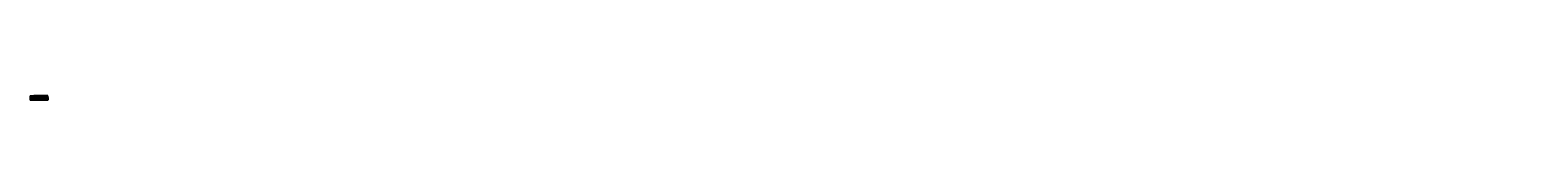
# Model space of a CAD drawing. Header units: metres. Extents: x 5217767 to 48977893, y -1399112 to -1277259.
import ezdxf

# ---------------------------------------------------------------- set-up
doc = ezdxf.new("R2010")
doc.units = ezdxf.units.M
doc.header["$LTSCALE"] = 20
doc.header["$MEASUREMENT"] = 0
doc.layers.add('GROUND_LVL', color=114, linetype='Continuous')
doc.styles.add('ARIAL', font='arial.ttf')
doc.styles.get("Standard").update_dxf_attribs({"font": 'arial.ttf', "height": 700})
doc.dimstyles.get("Standard").update_dxf_attribs({"dimscale": 0.507, "dimtxt": 700, "dimasz": 1700, "dimexe": 50, "dimexo": 25, "dimgap": 0.09, "dimtad": 0, "dimtoh": 1, "dimdec": 0, "dimzin": 0, "dimdsep": 46, "dimtxsty": 'Standard', "dimcen": 0.09, "dimclrd": 256, "dimclre": 256, "dimadec": 0, "dimazin": 0, "dimtfac": 1, "dimtdec": 0, "dimtix": 1, "dimtofl": 0, "dimtmove": 0, "dimatfit": 0, "dimfxl": 50, "dimtolj": 1, "dimtzin": 0, "dimlwd": -1, "dimlwe": -1, "dimarcsym": 0})

# ---------------------------------------------------------------- blocks, each defined once
blk = doc.blocks.new('*D54')
at = {"transparency": 16777216}
for p, q in [((5379670, -1328113), (5379670, -1316902)), ((5380532, -1316928), (5389583, -1316928)), ((5428808, -1316928), (5419757, -1316928)), ((5429670, -1328113), (5429670, -1316902))]:
    blk.add_line(p, q, dxfattribs=at)
for points in [[(5380532, -1316784), (5380532, -1317071), (5379670, -1316928)], [(5428808, -1316784), (5428808, -1317071), (5429670, -1316928)]]:
    blk.add_solid(points, dxfattribs=at)
at = {"layer": 'Defpoints', "color": 0, "transparency": 16777216}
for p in [(5379670, -1316928), (5379670, -1328125), (5429670, -1328125)]:
    blk.add_point(p, dxfattribs=at)
at = {"color": 0, "transparency": 16777216, "insert": (5404670, -1316928), "char_height": 700, "attachment_point": 5}
blk.add_mtext('\\A1;{\\H2.1429x;LENGTH OF BRIDGE 144.00 M.}', dxfattribs=at)
blk = doc.blocks.new('*D55')
at = {"transparency": 16777216}
for p, q in [((5360332, -1307311), (5360332, -1306142)), ((5361194, -1306168), (5361771, -1306168)), ((5374470, -1306168), (5373893, -1306168)), ((5375332, -1307174), (5375332, -1306142))]:
    blk.add_line(p, q, dxfattribs=at)
for points in [[(5361194, -1306024), (5361194, -1306311), (5360332, -1306168)], [(5374470, -1306024), (5374470, -1306311), (5375332, -1306168)]]:
    blk.add_solid(points, dxfattribs=at)
at = {"layer": 'Defpoints', "color": 0, "transparency": 16777216}
for p in [(5360332, -1307324), (5375332, -1306168), (5375332, -1307187)]:
    blk.add_point(p, dxfattribs=at)
at = {"color": 0, "transparency": 16777216, "insert": (5367832, -1306168), "char_height": 700, "attachment_point": 5}
blk.add_mtext('\\A1;{\\H1.3571x;LEVELLED - 30.00M}', dxfattribs=at)
blk = doc.blocks.new('*D56')
at = {"transparency": 16777216}
for p, q in [((5433920, -1307174), (5433920, -1306006)), ((5434782, -1306031), (5435359, -1306031)), ((5448058, -1306031), (5447481, -1306031)), ((5448920, -1307038), (5448920, -1306006))]:
    blk.add_line(p, q, dxfattribs=at)
for points in [[(5434782, -1305887), (5434782, -1306175), (5433920, -1306031)], [(5448058, -1305887), (5448058, -1306175), (5448920, -1306031)]]:
    blk.add_solid(points, dxfattribs=at)
at = {"layer": 'Defpoints', "color": 0, "transparency": 16777216}
for p in [(5433920, -1307187), (5448920, -1306031), (5448920, -1307051)]:
    blk.add_point(p, dxfattribs=at)
at = {"color": 0, "transparency": 16777216, "insert": (5441420, -1306031), "char_height": 700, "attachment_point": 5}
blk.add_mtext('\\A1;{\\H1.3571x;LEVELLED - 30.00M}', dxfattribs=at)
blk = doc.blocks.new('*D57')
at = {"transparency": 16777216}
for p, q in [((5243670, -1328113), (5243670, -1318881)), ((5244532, -1318906), (5292012, -1318906)), ((5374558, -1318906), (5327078, -1318906)), ((5375420, -1318894), (5375420, -1318881))]:
    blk.add_line(p, q, dxfattribs=at)
for points in [[(5244532, -1318763), (5244532, -1319050), (5243670, -1318906)], [(5374558, -1318763), (5374558, -1319050), (5375420, -1318906)]]:
    blk.add_solid(points, dxfattribs=at)
at = {"layer": 'Defpoints', "color": 0, "transparency": 16777216}
for p in [(5243670, -1318906), (5243670, -1328125), (5375420, -1318906)]:
    blk.add_point(p, dxfattribs=at)
at = {"color": 0, "transparency": 16777216, "insert": (5309545, -1318906), "char_height": 700, "attachment_point": 5}
blk.add_mtext('\\A1;{\\H2.1429x;LENGTH OF APPROACH 263.500 M.}', dxfattribs=at)
blk = doc.blocks.new('*D58')
at = {"transparency": 16777216}
for p, q in [((5433920, -1328113), (5433920, -1316877)), ((5434782, -1316902), (5562957, -1316902)), ((5726199, -1316902), (5598024, -1316902)), ((5727061, -1315850), (5727061, -1316928))]:
    blk.add_line(p, q, dxfattribs=at)
for points in [[(5434782, -1316759), (5434782, -1317046), (5433920, -1316902)], [(5726199, -1316759), (5726199, -1317046), (5727061, -1316902)]]:
    blk.add_solid(points, dxfattribs=at)
at = {"layer": 'Defpoints', "color": 0, "transparency": 16777216}
for p in [(5433920, -1316902), (5433920, -1328125), (5727061, -1315838)]:
    blk.add_point(p, dxfattribs=at)
at = {"color": 0, "transparency": 16777216, "insert": (5580490, -1316902), "char_height": 700, "attachment_point": 5}
blk.add_mtext('\\A1;{\\H2.1429x;LENGTH OF APPROACH 579.500 M.}', dxfattribs=at)

msp = doc.modelspace()

# ---------------------------------------------------------------- linework, layer by layer
at = {"color": 0}
for p, q in [((5217766.5, -1277259.3), (5502873.5, -1277259.3)), ((5217766.5, -1277259.3), (5416204.5, -1277259.3)), ((5217766.5, -1277259.3), (5217766.5, -1399112.5)), ((5243670, -1328125.3), (5243670, -1308125.3)), ((5248670, -1308605.3), (5243670, -1308125.3)), ((5360420, -1309650.3), (5243670, -1308125.3)), ((5253670, -1310030.3), (5248670, -1308605.3)), ((5258670, -1311335.3), (5253670, -1310030.3)), ((5263670, -1313545.3), (5258670, -1311335.3)), ((5268670, -1311940.3), (5263670, -1313545.3)), ((5273670, -1312035.3), (5268670, -1311940.3)), ((5278670, -1311595.3), (5273670, -1312035.3)), ((5283670, -1312385.3), (5278670, -1311595.3)), ((5288670, -1312400.3), (5283670, -1312385.3)), ((5293670, -1312210.3), (5288670, -1312400.3)), ((5298670, -1312530.3), (5293670, -1312210.3)), ((5303670, -1313200.3), (5298670, -1312530.3)), ((5502873.5, -1277259.3), (5323480.5, -1277259.3)), ((5375420, -1309650.3), (5360420, -1309650.3)), ((5368670, -1312595.3), (5363670, -1318165.3)), ((5373670, -1312595.3), (5368670, -1312595.3)), ((5375420, -1313890.3), (5373670, -1312595.3)), ((5375420, -1328125.3), (5375420, -1309650.3)), ((5375420, -1328125.3), (5375420, -1309650.3)), ((5379670, -1309650.3), (5375420, -1309650.3)), ((5379670, -1328125.3), (5379670, -1309650.3)), ((5379670, -1309650.3), (5433920, -1309650.3)), ((5379670, -1328112.6), (5379670, -1311092.6)), ((5429670, -1311092.6), (5429670, -1309650.3)), ((5429670, -1316927.8), (5429670, -1311092.6)), ((5433920, -1311092.6), (5433920, -1309650.3)), ((5433920, -1309650.3), (5448920, -1309650.3)), ((5433920, -1328125.3), (5433920, -1311092.6)), ((5438670, -1312390.3), (5433920, -1314112.6)), ((5443670, -1312530.3), (5438670, -1312390.3)), ((5446920, -1312295.3), (5443670, -1312530.3)), ((5448670, -1312295.3), (5446920, -1312295.3)), ((5453670, -1312595.3), (5448670, -1312295.3)), ((5448920, -1309650.3), (5727061, -1302380.3)), ((5458670, -1313005.3), (5453670, -1312595.3)), ((5468670, -1312345.3), (5463670, -1313005.3)), ((5473670, -1311555.3), (5468670, -1312345.3)), ((5478670, -1311515.3), (5473670, -1311555.3)), ((5483670, -1311345.3), (5478670, -1311515.3)), ((5488670, -1311245.3), (5483670, -1311345.3)), ((5493670, -1311030.3), (5488670, -1311245.3)), ((5498670, -1311075.3), (5493670, -1311030.3)), ((5503670, -1310820.3), (5498670, -1311075.3)), ((5733011.5, -1277259.3), (5502873.5, -1277259.3)), ((5508670, -1310820.3), (5503670, -1310820.3)), ((5513670, -1310330.3), (5508670, -1310820.3)), ((5517170, -1308825.3), (5513670, -1310330.3)), ((5518670, -1308165.3), (5517170, -1308825.3)), ((5523670, -1307825.3), (5518670, -1308165.3)), ((5528670, -1308495.3), (5523670, -1307825.3)), ((5533670, -1307780.3), (5528670, -1308495.3)), ((5538670, -1308965.3), (5533670, -1307780.3)), ((5543670, -1309665.3), (5538670, -1308965.3)), ((5548670, -1310965.3), (5543670, -1309665.3)), ((5553670, -1310765.3), (5548670, -1310965.3)), ((5558670, -1308375.3), (5553670, -1310765.3)), ((5562580, -1306635.3), (5558670, -1308375.3)), ((5563670, -1307265.3), (5562580, -1306635.3)), ((5568670, -1306910.3), (5563670, -1307265.3)), ((5573670, -1306580.3), (5568670, -1306910.3)), ((5578670, -1306110.3), (5573670, -1306580.3)), ((5583670, -1306110.3), (5578670, -1306110.3)), ((5588670, -1306180.3), (5583670, -1306110.3)), ((5593670, -1306180.3), (5588670, -1306180.3)), ((5598670, -1305785.3), (5593670, -1306180.3)), ((5603670, -1305860.3), (5598670, -1305785.3)), ((5608670, -1305470.3), (5603670, -1305860.3)), ((5613670, -1305515.3), (5608670, -1305470.3)), ((5618670, -1305350.3), (5613670, -1305515.3)), ((5623670, -1305170.3), (5618670, -1305350.3)), ((5628670, -1305170.3), (5623670, -1305170.3)), ((5633670, -1305180.3), (5628670, -1305170.3)), ((5638670, -1304940.3), (5633670, -1305180.3)), ((5643670, -1304655.3), (5638670, -1304940.3)), ((5648670, -1304560.3), (5643670, -1304655.3)), ((5653670, -1304560.3), (5648670, -1304560.3)), ((5658670, -1304630.3), (5653670, -1304560.3)), ((5663670, -1304310.3), (5658670, -1304630.3)), ((5668670, -1304220.3), (5663670, -1304310.3)), ((5673670, -1304615.3), (5668670, -1304220.3)), ((5673670, -1304615.3), (5727061, -1302380.3)), ((5727061, -1328125.3), (5727061, -1302380.3)), ((5733011.5, -1354825.3), (5733011.5, -1277259.3)), ((5676736.4, -1399112.5), (5217766.5, -1399112.5)), ((5233202.5, -1343718.8), (5233202.5, -1328125.3)), ((5324670, -1328125.3), (5233202.5, -1328125.3)), ((5324670, -1336218.8), (5233202.5, -1336218.8)), ((5324670, -1343718.8), (5233202.5, -1343718.8)), ((5243670, -1343718.8), (5243670, -1328125.3)), ((5243670, -1343718.8), (5243670, -1328125.3)), ((5248670, -1343718.8), (5248670, -1328125.3)), ((5248670, -1343718.8), (5248670, -1328125.3)), ((5253670, -1343718.8), (5253670, -1328125.3)), ((5253670, -1343718.8), (5253670, -1328125.3)), ((5258670, -1343718.8), (5258670, -1328125.3)), ((5258670, -1343718.8), (5258670, -1328125.3)), ((5263670, -1343718.8), (5263670, -1328125.3)), ((5263670, -1343718.8), (5263670, -1328125.3)), ((5268670, -1343718.8), (5268670, -1328125.3)), ((5268670, -1343718.8), (5268670, -1328125.3)), ((5273670, -1343718.8), (5273670, -1328125.3)), ((5273670, -1343718.8), (5273670, -1328125.3)), ((5278670, -1343718.8), (5278670, -1328125.3)), ((5278670, -1343718.8), (5278670, -1328125.3)), ((5283670, -1343718.8), (5283670, -1328125.3)), ((5283670, -1343718.8), (5283670, -1328125.3)), ((5288670, -1343718.8), (5288670, -1328125.3)), ((5288670, -1343718.8), (5288670, -1328125.3)), ((5293670, -1343718.8), (5293670, -1328125.3)), ((5293670, -1343718.8), (5293670, -1328125.3)), ((5298670, -1343718.8), (5298670, -1328125.3)), ((5298670, -1343718.8), (5298670, -1328125.3)), ((5298670, -1343718.8), (5298670, -1328125.3)), ((5298670, -1343718.8), (5298670, -1328125.3)), ((5308670, -1313265.3), (5303670, -1313200.3)), ((5303670, -1343718.8), (5303670, -1328125.3)), ((5303670, -1343718.8), (5303670, -1328125.3)), ((5313670, -1313400.3), (5308670, -1313265.3)), ((5308670, -1343718.8), (5308670, -1328125.3)), ((5308670, -1343718.8), (5308670, -1328125.3)), ((5318670, -1315035.3), (5313670, -1313400.3)), ((5313670, -1343718.8), (5313670, -1328125.3)), ((5313670, -1343718.8), (5313670, -1328125.3)), ((5323670, -1315345.3), (5318670, -1315035.3)), ((5318670, -1343718.8), (5318670, -1328125.3)), ((5318670, -1343718.8), (5318670, -1328125.3)), ((5328670, -1315345.3), (5323670, -1315345.3)), ((5323670, -1343718.8), (5323670, -1328125.3)), ((5323670, -1343718.8), (5323670, -1328125.3)), ((5324670, -1328125.3), (5334670, -1328125.3)), ((5324670, -1336218.8), (5334670, -1336218.8)), ((5324670, -1343718.8), (5334670, -1343718.8)), ((5333670, -1316535.3), (5328670, -1315345.3)), ((5328670, -1343718.8), (5328670, -1328125.3)), ((5328670, -1343718.8), (5328670, -1328125.3)), ((5338670, -1317725.3), (5333670, -1316535.3)), ((5333670, -1343718.8), (5333670, -1328125.3)), ((5333670, -1343718.8), (5333670, -1328125.3)), ((5334670, -1328125.3), (5727061, -1328125.3)), ((5334670, -1336218.8), (5727061, -1336218.8)), ((5334670, -1343718.8), (5727061, -1343718.8)), ((5343670, -1317860.3), (5338670, -1317725.3)), ((5338670, -1343718.8), (5338670, -1328125.3)), ((5338670, -1343718.8), (5338670, -1328125.3)), ((5348670, -1317920.3), (5343670, -1317860.3)), ((5343670, -1343718.8), (5343670, -1328125.3)), ((5343670, -1343718.8), (5343670, -1328125.3)), ((5353670, -1317920.3), (5348670, -1317920.3)), ((5348670, -1343718.8), (5348670, -1328125.3)), ((5348670, -1343718.8), (5348670, -1328125.3)), ((5360420, -1317155.3), (5353670, -1317920.3)), ((5353670, -1343718.8), (5353670, -1328125.3)), ((5353670, -1343718.8), (5353670, -1328125.3)), ((5363670, -1318165.3), (5360420, -1317155.3)), ((5360420, -1343718.8), (5360420, -1328125.3)), ((5360420, -1343718.8), (5360420, -1328125.3)), ((5363670, -1343718.8), (5363670, -1328125.3)), ((5363670, -1343718.8), (5363670, -1328125.3)), ((5368670, -1343718.8), (5368670, -1328125.3)), ((5368670, -1343718.8), (5368670, -1328125.3)), ((5373670, -1343718.8), (5373670, -1328125.3)), ((5373670, -1343718.8), (5373670, -1328125.3)), ((5375420, -1343718.8), (5375420, -1328125.3)), ((5375420, -1343718.8), (5375420, -1328125.3)), ((5379670, -1328125.3), (5379670, -1314680.3)), ((5379670, -1343718.8), (5379670, -1328125.3)), ((5379670, -1343718.8), (5379670, -1328125.3)), ((5379670, -1328125.3), (5429670, -1328125.3)), ((5429670, -1328125.3), (5429670, -1343718.8)), ((5429670, -1343718.8), (5429670, -1328125.3)), ((5429670, -1343718.8), (5429670, -1328125.3)), ((5433920, -1328125.3), (5433920, -1316265.3)), ((5433920, -1328125.3), (5433920, -1343718.8)), ((5433920, -1343718.8), (5433920, -1328125.3)), ((5433920, -1343718.8), (5433920, -1328125.3)), ((5438670, -1328125.3), (5438670, -1343718.8)), ((5438670, -1343718.8), (5438670, -1328125.3)), ((5438670, -1343718.8), (5438670, -1328125.3)), ((5443670, -1328125.3), (5443670, -1343718.8)), ((5443670, -1343718.8), (5443670, -1328125.3)), ((5443670, -1343718.8), (5443670, -1328125.3)), ((5446920, -1328125.3), (5446920, -1343718.8)), ((5446920, -1343718.8), (5446920, -1328125.3)), ((5446920, -1343718.8), (5446920, -1328125.3)), ((5448670, -1328125.3), (5448670, -1343718.8)), ((5448670, -1343718.8), (5448670, -1328125.3)), ((5448670, -1343718.8), (5448670, -1328125.3)), ((5453670, -1328125.3), (5453670, -1343718.8)), ((5453670, -1343718.8), (5453670, -1328125.3)), ((5453670, -1343718.8), (5453670, -1328125.3)), ((5463670, -1313005.3), (5458670, -1313005.3)), ((5458670, -1328125.3), (5458670, -1343718.8)), ((5458670, -1343718.8), (5458670, -1328125.3)), ((5458670, -1343718.8), (5458670, -1328125.3)), ((5463670, -1328125.3), (5463670, -1343718.8)), ((5463670, -1343718.8), (5463670, -1328125.3)), ((5463670, -1343718.8), (5463670, -1328125.3)), ((5468670, -1328125.3), (5468670, -1343718.8)), ((5468670, -1343718.8), (5468670, -1328125.3)), ((5468670, -1343718.8), (5468670, -1328125.3)), ((5473670, -1328125.3), (5473670, -1343718.8)), ((5473670, -1343718.8), (5473670, -1328125.3)), ((5473670, -1343718.8), (5473670, -1328125.3)), ((5478670, -1328125.3), (5478670, -1343718.8)), ((5478670, -1343718.8), (5478670, -1328125.3)), ((5478670, -1343718.8), (5478670, -1328125.3)), ((5483670, -1328125.3), (5483670, -1343718.8)), ((5483670, -1343718.8), (5483670, -1328125.3)), ((5483670, -1343718.8), (5483670, -1328125.3)), ((5488670, -1328125.3), (5488670, -1343718.8)), ((5488670, -1343718.8), (5488670, -1328125.3)), ((5488670, -1343718.8), (5488670, -1328125.3)), ((5490170, -1336218.8), (5493420, -1336224.9)), ((5493670, -1328125.3), (5493670, -1343718.8)), ((5493670, -1343718.8), (5493670, -1328125.3)), ((5493670, -1343718.8), (5493670, -1328125.3)), ((5498670, -1328125.3), (5498670, -1343718.8)), ((5498670, -1343718.8), (5498670, -1328125.3)), ((5498670, -1343718.8), (5498670, -1328125.3)), ((5503670, -1328125.3), (5503670, -1343718.8)), ((5503670, -1343718.8), (5503670, -1328125.3)), ((5503670, -1343718.8), (5503670, -1328125.3)), ((5508670, -1328125.3), (5508670, -1343718.8)), ((5508670, -1343718.8), (5508670, -1328125.3)), ((5508670, -1343718.8), (5508670, -1328125.3)), ((5513670, -1328125.3), (5513670, -1343718.8)), ((5513670, -1343718.8), (5513670, -1328125.3)), ((5513670, -1343718.8), (5513670, -1328125.3)), ((5517170, -1328125.3), (5517170, -1343718.8)), ((5517170, -1343718.8), (5517170, -1328125.3)), ((5517170, -1343718.8), (5517170, -1328125.3)), ((5518670, -1328125.3), (5518670, -1343718.8)), ((5518670, -1343718.8), (5518670, -1328125.3)), ((5518670, -1343718.8), (5518670, -1328125.3)), ((5523670, -1328125.3), (5523670, -1343718.8)), ((5523670, -1343718.8), (5523670, -1328125.3)), ((5523670, -1343718.8), (5523670, -1328125.3)), ((5528670, -1328125.3), (5528670, -1343718.8)), ((5528670, -1343718.8), (5528670, -1328125.3)), ((5528670, -1343718.8), (5528670, -1328125.3)), ((5533670, -1328125.3), (5533670, -1343718.8)), ((5533670, -1343718.8), (5533670, -1328125.3)), ((5533670, -1343718.8), (5533670, -1328125.3)), ((5538670, -1328125.3), (5538670, -1343718.8)), ((5538670, -1343718.8), (5538670, -1328125.3)), ((5538670, -1343718.8), (5538670, -1328125.3)), ((5543670, -1328125.3), (5543670, -1343718.8)), ((5543670, -1343718.8), (5543670, -1328125.3)), ((5543670, -1343718.8), (5543670, -1328125.3)), ((5548670, -1328125.3), (5548670, -1343718.8)), ((5548670, -1343718.8), (5548670, -1328125.3)), ((5548670, -1343718.8), (5548670, -1328125.3)), ((5553670, -1328125.3), (5553670, -1343718.8)), ((5553670, -1343718.8), (5553670, -1328125.3)), ((5553670, -1343718.8), (5553670, -1328125.3)), ((5558670, -1328125.3), (5558670, -1343718.8)), ((5558670, -1343718.8), (5558670, -1328125.3)), ((5558670, -1343718.8), (5558670, -1328125.3)), ((5562580, -1328125.3), (5562580, -1343718.8)), ((5562580, -1343718.8), (5562580, -1328125.3)), ((5562580, -1343718.8), (5562580, -1328125.3)), ((5563670, -1328125.3), (5563670, -1343718.8)), ((5563670, -1343718.8), (5563670, -1328125.3)), ((5563670, -1343718.8), (5563670, -1328125.3)), ((5568670, -1328125.3), (5568670, -1343718.8)), ((5568670, -1343718.8), (5568670, -1328125.3)), ((5568670, -1343718.8), (5568670, -1328125.3)), ((5573670, -1328125.3), (5573670, -1343718.8)), ((5573670, -1343718.8), (5573670, -1328125.3)), ((5573670, -1343718.8), (5573670, -1328125.3)), ((5578670, -1328125.3), (5578670, -1343718.8)), ((5578670, -1343718.8), (5578670, -1328125.3)), ((5578670, -1343718.8), (5578670, -1328125.3)), ((5583670, -1328125.3), (5583670, -1343718.8)), ((5583670, -1343718.8), (5583670, -1328125.3)), ((5583670, -1343718.8), (5583670, -1328125.3)), ((5588670, -1328125.3), (5588670, -1343718.8)), ((5588670, -1343718.8), (5588670, -1328125.3)), ((5588670, -1343718.8), (5588670, -1328125.3)), ((5593670, -1328125.3), (5593670, -1343718.8)), ((5593670, -1343718.8), (5593670, -1328125.3)), ((5593670, -1343718.8), (5593670, -1328125.3)), ((5598670, -1328125.3), (5598670, -1343718.8)), ((5598670, -1343718.8), (5598670, -1328125.3)), ((5598670, -1343718.8), (5598670, -1328125.3)), ((5603670, -1328125.3), (5603670, -1343718.8)), ((5603670, -1343718.8), (5603670, -1328125.3)), ((5603670, -1343718.8), (5603670, -1328125.3)), ((5608670, -1328125.3), (5608670, -1343718.8)), ((5608670, -1343718.8), (5608670, -1328125.3)), ((5608670, -1343718.8), (5608670, -1328125.3)), ((5613670, -1328125.3), (5613670, -1343718.8)), ((5613670, -1343718.8), (5613670, -1328125.3)), ((5613670, -1343718.8), (5613670, -1328125.3)), ((5618670, -1328125.3), (5618670, -1343718.8)), ((5618670, -1343718.8), (5618670, -1328125.3)), ((5618670, -1343718.8), (5618670, -1328125.3)), ((5623670, -1328125.3), (5623670, -1343718.8)), ((5623670, -1343718.8), (5623670, -1328125.3)), ((5623670, -1343718.8), (5623670, -1328125.3)), ((5628670, -1328125.3), (5628670, -1343718.8)), ((5628670, -1343718.8), (5628670, -1328125.3)), ((5628670, -1343718.8), (5628670, -1328125.3)), ((5633670, -1328125.3), (5633670, -1343718.8)), ((5633670, -1343718.8), (5633670, -1328125.3)), ((5633670, -1343718.8), (5633670, -1328125.3)), ((5638670, -1328125.3), (5638670, -1343718.8)), ((5638670, -1343718.8), (5638670, -1328125.3)), ((5638670, -1343718.8), (5638670, -1328125.3)), ((5643670, -1328125.3), (5643670, -1343718.8)), ((5643670, -1343718.8), (5643670, -1328125.3)), ((5643670, -1343718.8), (5643670, -1328125.3)), ((5648670, -1328125.3), (5648670, -1343718.8)), ((5648670, -1343718.8), (5648670, -1328125.3)), ((5648670, -1343718.8), (5648670, -1328125.3)), ((5653670, -1328125.3), (5653670, -1343718.8)), ((5653670, -1343718.8), (5653670, -1328125.3)), ((5653670, -1343718.8), (5653670, -1328125.3)), ((5733011.5, -1354825.3), (5654809.4, -1354825.3)), ((5733011.5, -1375801.9), (5654809.4, -1375801.9)), ((5733011.5, -1386755.1), (5654809.4, -1386755.1)), ((5733011.5, -1399112.5), (5654809.4, -1399112.5)), ((5658670, -1328125.3), (5658670, -1343718.8)), ((5658670, -1343718.8), (5658670, -1328125.3)), ((5658670, -1343718.8), (5658670, -1328125.3)), ((5663670, -1328125.3), (5663670, -1343718.8)), ((5663670, -1343718.8), (5663670, -1328125.3)), ((5663670, -1343718.8), (5663670, -1328125.3)), ((5668670, -1328125.3), (5668670, -1343718.8)), ((5668670, -1343718.8), (5668670, -1328125.3)), ((5668670, -1343718.8), (5668670, -1328125.3)), ((5673670, -1328125.3), (5673670, -1343718.8)), ((5673670, -1343718.8), (5673670, -1328125.3)), ((5673670, -1343718.8), (5673670, -1328125.3)), ((5675731.8, -1354825.3), (5675731.8, -1399112.5)), ((5704198, -1375801.9), (5704198, -1354825.3)), ((5723670, -1328125.3), (5723670, -1343718.8)), ((5723670, -1343718.8), (5723670, -1328125.3)), ((5723670, -1343718.8), (5723670, -1328125.3)), ((5727061, -1328125.3), (5727061, -1343718.8)), ((5733011.5, -1349002.8), (5733011.5, -1373210.8)), ((5733011.5, -1349002.8), (5733011.5, -1399112.5))]:
    msp.add_line(p, q, dxfattribs=at)
msp.add_line((5654809.4, -1354825.3), (5654809.4, -1399112.5))
for points in [[(5400798.7, -1327159.8), (5400798.7, -1335124.8), (5401892.8, -1337017.4), (5400064.5, -1338566.3), (5400798.7, -1340220.3), (5400798.7, -1344587.8)], [(5402030.5, -1327156.8), (5402030.5, -1335124.8), (5403124.6, -1337017.4), (5401296.3, -1338566.3), (5402030.5, -1340220.3), (5402030.5, -1344587.8)]]:
    msp.add_lwpolyline(points, dxfattribs=at)
at = {"layer": 'GROUND_LVL', "color": 0}
for p, q in [((5252120.4, -1309771.3), (5250355.5, -1311226.3)), ((5252710.1, -1309771.3), (5250945.3, -1311226.3)), ((5253174, -1309771.3), (5251409.2, -1311226.3)), ((5251872.7, -1309771.3), (5253637.6, -1311226.3)), ((5253695.8, -1309771.3), (5251931, -1311226.3)), ((5252440.1, -1309771.3), (5254205, -1311226.3)), ((5254263.2, -1309771.3), (5252498.4, -1311226.3)), ((5252962, -1309771.3), (5254726.8, -1311226.3)), ((5253425.8, -1309771.3), (5255190.7, -1311226.3)), ((5254015.6, -1309771.3), (5255780.4, -1311226.3)), ((5283394.4, -1312383.4), (5281629.5, -1313838.5)), ((5283984.1, -1312383.4), (5282219.3, -1313838.5)), ((5284448, -1312383.4), (5282683.1, -1313838.5)), ((5283146.7, -1312383.4), (5284911.5, -1313838.5)), ((5284969.8, -1312383.4), (5283205, -1313838.5)), ((5283714.1, -1312383.4), (5285478.9, -1313838.5)), ((5285537.2, -1312383.4), (5283772.4, -1313838.5)), ((5284235.9, -1312383.4), (5286000.8, -1313838.5)), ((5284699.8, -1312383.4), (5286464.6, -1313838.5)), ((5285289.5, -1312383.4), (5287054.4, -1313838.5)), ((5549784.8, -1310868.5), (5548019.9, -1312323.5)), ((5550374.5, -1310868.5), (5548609.7, -1312323.5)), ((5550838.4, -1310868.5), (5549073.5, -1312323.5)), ((5549537.1, -1310868.5), (5551302, -1312323.5)), ((5551360.2, -1310868.5), (5549595.4, -1312323.5)), ((5550104.5, -1310868.5), (5551869.4, -1312323.5)), ((5551927.6, -1310868.5), (5550162.8, -1312323.5)), ((5550626.3, -1310868.5), (5552391.2, -1312323.5)), ((5551090.2, -1310868.5), (5552855.1, -1312323.5)), ((5551680, -1310868.5), (5553444.8, -1312323.5)), ((5678110.7, -1304374.7), (5676345.9, -1305829.8)), ((5678700.5, -1304374.7), (5676935.7, -1305829.8)), ((5679164.4, -1304374.7), (5677399.5, -1305829.8)), ((5677863.1, -1304374.7), (5679627.9, -1305829.8)), ((5679686.2, -1304374.7), (5677921.4, -1305829.8)), ((5678430.5, -1304374.7), (5680195.3, -1305829.8)), ((5680253.6, -1304374.7), (5678488.8, -1305829.8)), ((5678952.3, -1304374.7), (5680717.2, -1305829.8)), ((5679416.2, -1304374.7), (5681181, -1305829.8)), ((5680005.9, -1304374.7), (5681770.8, -1305829.8)), ((5460099.1, -1313005.3), (5458334.2, -1314460.3)), ((5460688.8, -1313005.3), (5458924, -1314460.3)), ((5461152.7, -1313005.3), (5459387.8, -1314460.3)), ((5459851.4, -1313005.3), (5461616.3, -1314460.3)), ((5461674.5, -1313005.3), (5459909.7, -1314460.3)), ((5460418.8, -1313005.3), (5462183.7, -1314460.3)), ((5462241.9, -1313005.3), (5460477.1, -1314460.3)), ((5460940.6, -1313005.3), (5462705.5, -1314460.3)), ((5461404.5, -1313005.3), (5463169.4, -1314460.3)), ((5461994.3, -1313005.3), (5463759.1, -1314460.3))]:
    msp.add_line(p, q, dxfattribs=at)

# ---------------------------------------------------------------- texts
at = {"attachment_point": 1}
for s, insert, char_height, width in [('<<<<< DAHIDAND SIDE', (5241869.7, -1292794), 2000, 36127.776), ('FORMATION LEVEL - R.L. 98.475 M', (5382288.1, -1307142.4), 2000, 50379.758), ('SONVARSHA SIDE >>>>>', (5690328.5, -1292779.2), 2000, 57302.29), ('GROUND\\PLEVEL (M)\\P\\P\\PCHAINAGE \\PIN METER', (5234041.5, -1330508.3), 1200, 8197.664), ('\\pi17448;{\\fArial|b1|i0|c0|p34;\\LL- SECTION OF APPROACH ROAD}', (5354857.3, -1352523.8), 2500, 92274.652)]:
    msp.add_mtext(s, dxfattribs=dict(at, insert=insert, char_height=char_height, width=width))
at = {"color": 0, "char_height": 1500, "attachment_point": 1}
for s, insert in [('GRADIENT 1 IN  153', (5291194.7, -1306533.3)), ('GRADIENT 1 IN 47', (5538604.6, -1302685.4))]:
    msp.add_mtext(s, dxfattribs=dict(at, insert=insert))
at = {"attachment_point": 1, "rotation": 90}
for s, insert, char_height, width in [(' ABUTMENT - 6.50 M', (5376808.9, -1327730.1), 1200, 21101.184), ('  {\\H0.9x;00.00     100.000}', (5244166.5, -1343718.8), 1500, 15593.5), ('  {\\H0.9x;10.00     99.520}', (5249166.5, -1343718.8), 1500, 15593.5), ('  {\\H0.9x;20.00     98.095}', (5254166.5, -1343718.8), 1500, 15593.5), ('  {\\H0.9x;30.00     96.790}', (5259166.5, -1343718.8), 1500, 15593.5), ('  {\\H0.9x;40.00     94.580}', (5264166.5, -1343718.8), 1500, 15593.5), ('  {\\H0.9x;50.00     96.185}', (5269166.5, -1343718.8), 1500, 15593.5), ('  {\\H0.9x;60.00     96.090}', (5274166.5, -1343718.8), 1500, 15593.5), ('  {\\H0.9x;70.00     96.530}', (5279166.5, -1343718.8), 1500, 15593.5), ('  {\\H0.9x;80.00     95.740}', (5284166.5, -1343718.8), 1500, 15593.5), ('  {\\H0.9x;90.00     95.725}', (5289166.5, -1343718.8), 1500, 15593.5), (' {\\H0.9x;100.00     95.915}', (5294166.5, -1343718.8), 1500, 15593.5), (' {\\H0.9x;110.00     95.595}', (5299166.5, -1343718.8), 1500, 15593.5), (' {\\H0.9x;120.00     94.925}', (5304166.5, -1343718.8), 1500, 15593.5), (' {\\H0.9x;130.00     94.860}', (5309166.5, -1343718.8), 1500, 15593.5), (' {\\H0.9x;140.00     94.725}', (5314166.5, -1343718.8), 1500, 15593.5), (' {\\H0.9x;150.00     93.090}', (5319166.5, -1343718.8), 1500, 15593.5), (' {\\H0.9x;160.00     92.760}', (5324166.5, -1343718.8), 1500, 15593.5), (' {\\H0.9x;170.00     92.595}', (5329166.5, -1343718.8), 1500, 15593.5), (' {\\H0.9x;180.00     91.590}', (5334166.5, -1343718.8), 1500, 15593.5), (' {\\H0.9x;190.00     90.400}', (5339166.5, -1343718.8), 1500, 15593.5), (' {\\H0.9x;200.00     90.265}', (5344166.5, -1343718.8), 1500, 15593.5), (' {\\H0.9x;210.00     90.195}', (5349166.5, -1343718.8), 1500, 15593.5), (' {\\H0.9x;220.00     90.205}', (5354166.5, -1343718.8), 1500, 15593.5), (' {\\H0.9x;233.50     90.970}', (5360916.5, -1343718.8), 1500, 15593.5), (' {\\H0.9x;240.00     89.960}', (5364166.5, -1343718.8), 1500, 15593.5), (' {\\H0.9x;250.00     95.375}', (5369166.5, -1343718.8), 1500, 15593.5), (' {\\H0.9x;260.00     95.530}', (5371697, -1343718.8), 1500, 15593.5), (' {\\H0.9x;263.50     94.235}', (5375916.5, -1343718.8), 1500, 15593.5), (' {\\H0.9x;270.00     94.800}', (5380166.5, -1343718.8), 1500, 15593.5), ('  {\\H0.9x;414.00    90.975   }', (5429956.5, -1343718.8), 1500, 15593.5), (' ABUTMENT - 6.50 M', (5431021.6, -1328108), 1200, 21101.184), ('  {\\H0.9x;420.50    94.000}', (5434160.5, -1343718.8), 1500, 15593.5), ('  {\\H0.9x;430.00    95.735}', (5438910.5, -1343718.8), 1500, 15593.5), ('  {\\H0.9x;440.00    95.595}', (5443910.5, -1343718.8), 1500, 15593.5), ('  {\\H0.9x;446.50    95.830}', (5446916.5, -1343718.8), 1500, 15593.5), ('  {\\H0.9x;450.00    95.830}', (5448910.5, -1343718.8), 1500, 15593.5), ('  {\\H0.9x;460.00    95.530}', (5453910.5, -1343718.8), 1500, 15593.5), ('  {\\H0.9x;470.00    95.090}', (5458910.5, -1343718.8), 1500, 15593.5), ('  {\\H0.9x;480.00    95.120}', (5463910.5, -1343718.8), 1500, 15593.5), ('  {\\H0.9x;490.00    95.780}', (5468910.5, -1343718.8), 1500, 15593.5), ('  {\\H0.9x;500.00    96.570}', (5473910.5, -1343718.8), 1500, 15593.5), ('  {\\H0.9x;510.00    96.610}', (5478910.5, -1343718.8), 1500, 15593.5), ('  {\\H0.9x;520.00    96.780}', (5483910.5, -1343718.8), 1500, 15593.5), ('  {\\H0.9x;530.00    96.880}', (5488910.5, -1343718.8), 1500, 15593.5), ('  {\\H0.9x;540.00    97.095}', (5493910.5, -1343718.8), 1500, 15593.5), ('  {\\H0.9x;550.00    97.050}', (5498910.5, -1343718.8), 1500, 15593.5), ('  {\\H0.9x;560.00    97.220}', (5503910.5, -1343718.8), 1500, 15593.5), ('  {\\H0.9x;570.00    97.305}', (5508910.5, -1343718.8), 1500, 15593.5), ('  {\\H0.9x;580.00    97.795}', (5513718, -1343718.8), 1500, 15593.5), ('  {\\H0.9x;587.00    99.300}', (5515491, -1343718.8), 1500, 15593.5), ('  {\\H0.9x;590.00    99.960}', (5518910.5, -1343718.8), 1500, 15593.5), ('  {\\H0.9x;600.00   100.300}', (5523910.5, -1343718.8), 1500, 15593.5), ('  {\\H0.9x;610.00    99.630}', (5528910.5, -1343718.8), 1500, 15593.5), ('  {\\H0.9x;620.00   100.345}', (5533910.5, -1343718.8), 1500, 15593.5), ('  {\\H0.9x;630.00    99.160}', (5538910.5, -1343718.8), 1500, 15593.5), ('  {\\H0.9x;640.00    98.460}', (5543910.5, -1343718.8), 1500, 15593.5), ('  {\\H0.9x;650.00    97.160}', (5548910.5, -1343718.8), 1500, 15593.5), ('  {\\H0.9x;660.00    97.360}', (5553910.5, -1343718.8), 1500, 15593.5), ('  {\\H0.9x;670.00    99.750}', (5558910.5, -1343718.8), 1500, 15593.5), (' {\\H0.9x;678.20   101.490}', (5560844.5, -1343718.8), 1500, 15593.5), (' {\\H0.9x;680.00   100.860}', (5563910.5, -1343718.8), 1500, 15593.5), (' {\\H0.9x;690.00   101.215}', (5568910.5, -1343718.8), 1500, 15593.5), (' {\\H0.9x;700.00   101.545}', (5573910.5, -1343718.8), 1500, 15593.5), (' {\\H0.9x;710.00   101.570}', (5578910.5, -1343718.8), 1500, 15593.5), (' {\\H0.9x;720.00   102.015}', (5583910.5, -1343718.8), 1500, 15593.5), (' {\\H0.9x;730.00   101.950}', (5588910.5, -1343718.8), 1500, 15593.5), (' {\\H0.9x;740.00   101.945}', (5593910.5, -1343718.8), 1500, 15593.5), (' {\\H0.9x;750.00   102.340}', (5598910.5, -1343718.8), 1500, 15593.5), (' {\\H0.9x;760.00   102.265}', (5603910.5, -1343718.8), 1500, 15593.5), (' {\\H0.9x;770.00   102.655}', (5608910.5, -1343718.8), 1500, 15593.5), (' {\\H0.9x;780.00   102.610}', (5613910.5, -1343718.8), 1500, 15593.5), (' {\\H0.9x;790.00   102.775}', (5618910.5, -1343718.8), 1500, 15593.5), (' {\\H0.9x;800.00   102.955}', (5623910.5, -1343718.8), 1500, 15593.5), (' {\\H0.9x;810.00   102.955}', (5628910.5, -1343718.8), 1500, 15593.5), (' {\\H0.9x;820.00   102.945}', (5633910.5, -1343718.8), 1500, 15593.5), (' {\\H0.9x;830.00   103.185}', (5638910.5, -1343718.8), 1500, 15593.5), (' {\\H0.9x;840.00   103.470}', (5643910.5, -1343718.8), 1500, 15593.5), (' {\\H0.9x;850.00   103.525}', (5648910.5, -1343718.8), 1500, 15593.5), (' {\\H0.9x;860.00   103.565}', (5653910.5, -1343718.8), 1500, 15593.5), (' {\\H0.9x;870.00   103.495}', (5658910.5, -1343718.8), 1500, 15593.5), (' {\\H0.9x;880.00   103.815}', (5663910.5, -1343718.8), 1500, 15593.5), (' {\\H0.9x;890.00   103.905}', (5668910.5, -1343718.8), 1500, 15593.5), (' {\\H0.9x;900.00   103.510}', (5673910.5, -1343718.8), 1500, 15593.5), (' {\\H0.9x;1000.0   105.745}', (5723910.5, -1343718.8), 1500, 15593.5)]:
    msp.add_mtext(s, dxfattribs=dict(at, insert=insert, char_height=char_height, width=width))
at = {"color": 0, "insert": (5233745.4, -1323537.3), "char_height": 1200, "width": 9194.529, "attachment_point": 1}
msp.add_mtext('DATUM \\PRL 80.00 M.', dxfattribs=at)
at = {"color": 0, "style": 'ARIAL'}
for s, insert, char_height, width, attachment_point in [('SUBMITTED BY :', (5656193.1, -1371718.7), 1687.5, 18800.607, 1), ('SUB ENGINEER', (5656298.9, -1396015.5), 1687.5, 21396.922, 1), ('DRAWN BY:', (5656811.9, -1384167.2), 1687.5, 17043.848, 1), ('{\\fArial|b1|i0|c0|p34;L-SECTION OF APPROACH ROAD ACROSS MACHHALI RIVER ON DAHIDAND TO SONVARSHA ROAD}', (5704728.6, -1388743.5), 1800, 55727.924, 2), ('OFFICE OF THE  EXECUTIVE ENGINEER\\PP.W.D. BRIDGE CONSTRUCTION \\PDIVISION - AMBIKAPUR', (5703303, -1377257.2), 1800, 48606.95, 2), ('S.D.O.', (5685204.6, -1371849.2), 1912.5, 6338.841, 1), ('E. E.', (5715674.1, -1371751.3), 1912.5, 6752.816, 1)]:
    msp.add_mtext(s, dxfattribs=dict(at, insert=insert, char_height=char_height, width=width, attachment_point=attachment_point))

# ---------------------------------------------------------------- dimensions: what is measured, and where the dimension line sits
at = {"color": 0}
for base, p1, p2, text, picture, middle in [((5375331.9, -1306167.5), (5360331.9, -1307323.5), (5375331.9, -1307187), '{\\H1.3571x;LEVELLED - 30.00M}', '*D55', (5367831.9, -1306167.5)), ((5448920, -1306031), (5433920, -1307187), (5448920, -1307050.5), '{\\H1.3571x;LEVELLED - 30.00M}', '*D56', (5441420, -1306031)), ((5243670, -1318906.5), (5375420, -1318906.5), (5243670, -1328125.3), '{\\H2.1429x;LENGTH OF APPROACH 263.500 M.}', '*D57', (5309545, -1318906.5)), ((5379670, -1316927.8), (5429670, -1328125.3), (5379670, -1328125.3), '{\\H2.1429x;LENGTH OF BRIDGE 144.00 M.}', '*D54', (5404670, -1316927.8)), ((5433920, -1316902.4), (5727061, -1315837.5), (5433920, -1328125.3), '{\\H2.1429x;LENGTH OF APPROACH 579.500 M.}', '*D58', (5580490.5, -1316902.4))]:
    dim = msp.add_linear_dim(base=base, p1=p1, p2=p2, text=text, dimstyle='Standard', override={"dimfxl": 300}, dxfattribs=at)
    dim.commit()
    dim.dimension.update_dxf_attribs({"geometry": picture, "text_midpoint": middle})

doc.saveas('drawing.dxf')
